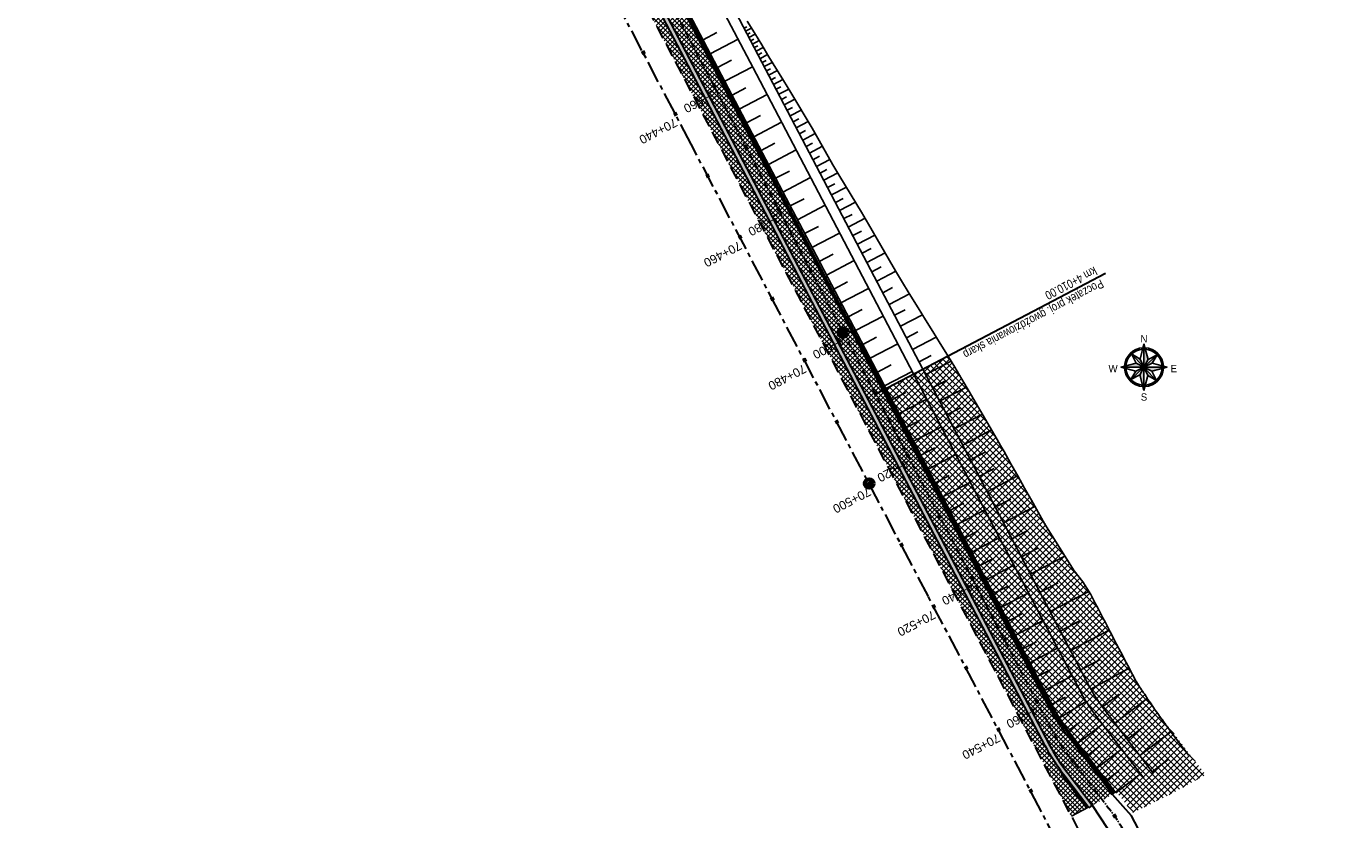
# Model space of a CAD drawing. Header units: metres. Extents: x 7529682 to 7533704, y 5721210 to 5727842.
# Tile 6 of 64: x 7531458 to 7531648, y 5724193 to 5724307. Entities that reach past the tile are written whole.
import ezdxf
from ezdxf.enums import TextEntityAlignment as Align

# ---------------------------------------------------------------- set-up
doc = ezdxf.new("R2010")
doc.units = ezdxf.units.M
doc.linetypes.add('CENTER', pattern=[50.8, 31.75, -6.35, 6.35, -6.35])
doc.linetypes.add('HIDDEN', pattern=[9.525, 6.35, -3.175])
for name, color, linetype in [('C-DROGI-SYTUACJA-ETYKIETY', 7, 'Continuous'), ('D-hatch-pobocza', 131, 'Continuous'), ('D-pobocza', 7, 'Continuous'), ('D-skarpa', 7, 'Continuous'), ('D-skarpa-kreskowanie', 7, 'Continuous')]:
    doc.layers.add(name, color=color, linetype=linetype)
for name, color, linetype, lineweight, true_color in [('D-bariery', 7, 'FENCELINE2', 30, 0xff0f0f), ('D-hatch-ciag-pieszo-rowerowy', 7, 'Continuous', 13, 0xff9f80), ('D-hatch-gwozdziowanie', 7, 'Continuous', 13, 0xffc824)]:
    doc.layers.add(name, color=color, linetype=linetype, lineweight=lineweight, true_color=true_color)
for name, color, linetype, lineweight in [('D-krawędzie', 7, 'Continuous', 30), ('D-obrzeża', 7, 'Continuous', 30), ('D-opisy', 7, 'Continuous', 30), ('D-oś', 10, 'CENTER', 30), ('D-ścieki', 7, 'Continuous', 30), ('PARSI', 252, 'Continuous', 13)]:
    doc.layers.add(name, color=color, linetype=linetype, lineweight=lineweight)
doc.layers.add('poprzeczki', color=7, linetype='Continuous', true_color=0x0000c7)
doc.styles.add('2mm08', font='arial.ttf', dxfattribs={"width": 0.8})
doc.styles.add('North Arrow Text', font='txt', dxfattribs={"height": 0.1})
doc.styles.get("Standard").update_dxf_attribs({"font": 'arial.ttf'})
doc.linetypes.add('FENCELINE2', pattern='A,6.35,-2.54,[132,ltypeshp.shx,S=2.54,R=0,X=-2.54,Y=0],-2.54,25.4', length=36.83)
pattern_1 = [(45, (0, 0), (-0.33675960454, 0.33675960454), []), (135, (0, 0), (-0.33675960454, -0.33675960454), [])]

# ---------------------------------------------------------------- blocks, each defined once
blk = doc.blocks.new('KRZYZ')
at = {"layer": 'PARSI'}
for p, q in [((5, 0), (-5, 0)), ((0, -5), (0, 5))]:
    blk.add_line(p, q, dxfattribs=at)
blk = doc.blocks.new('orientacja')
at = {"layer": 'D-opisy', "lineweight": 25}
h = blk.add_hatch(color=256, dxfattribs=at)
h.paths.add_polyline_path([(6529063.97, 5548109.12), (6529063.97, 5548093.21), (6529066.73, 5548098.47)])
h.paths.add_polyline_path([(6529072.97, 5548101.66), (6529063.97, 5548093.21), (6529069.55, 5548095.88)])
h.paths.add_polyline_path([(6529079.89, 5548093.21), (6529063.97, 5548093.21), (6529069.23, 5548090.45)])
h.paths.add_polyline_path([(6529063.97, 5548093.21), (6529066.65, 5548087.63), (6529072.42, 5548084.21)])
h.paths.add_polyline_path([(6529063.97, 5548093.21), (6529061.21, 5548087.94), (6529063.97, 5548077.29)])
h.paths.add_polyline_path([(6529063.97, 5548093.21), (6529058.4, 5548090.53), (6529054.98, 5548084.75)])
h.paths.add_polyline_path([(6529058.71, 5548095.97), (6529048.06, 5548093.21), (6529063.97, 5548093.21)])
h.paths.add_polyline_path([(6529061.29, 5548098.78), (6529055.52, 5548102.2), (6529063.97, 5548093.21)])
for points in [[(6529063.97, 5548093.21), (6529054.89, 5548102.87)], [(6529063.97, 5548109.12), (6529061.29, 5548098.78)], [(6529063.97, 5548109.12), (6529063.97, 5548077.29)], [(6529063.97, 5548109.12), (6529066.73, 5548098.47)], [(6529048.06, 5548093.21), (6529058.71, 5548095.97)], [(6529052.23, 5548099.36), (6529053.04, 5548098.94)], [(6529055.52, 5548102.2), (6529058.71, 5548095.97)], [(6529055.52, 5548102.2), (6529061.29, 5548098.78)], [(6529058.71, 5548095.97), (6529063.97, 5548093.21)], [(6529061.29, 5548098.78), (6529063.97, 5548093.21)], [(6529063.97, 5548093.21), (6529073.64, 5548102.28)], [(6529066.73, 5548098.47), (6529063.97, 5548093.21)], [(6529069.55, 5548095.88), (6529063.97, 5548093.21)], [(6529072.97, 5548101.66), (6529066.73, 5548098.47)], [(6529072.97, 5548101.66), (6529069.55, 5548095.88)], [(6529079.89, 5548093.21), (6529069.55, 5548095.88)], [(6529075.92, 5548098.95), (6529075.1, 5548098.55)], [(6529079.89, 5548093.21), (6529048.06, 5548093.21)], [(6529048.06, 5548093.21), (6529058.4, 5548090.53)], [(6529052.02, 5548087.46), (6529052.85, 5548087.86)], [(6529063.97, 5548093.21), (6529054.31, 5548084.13)], [(6529054.98, 5548084.75), (6529058.4, 5548090.53)], [(6529054.98, 5548084.75), (6529061.21, 5548087.94)], [(6529058.4, 5548090.53), (6529063.97, 5548093.21)], [(6529063.97, 5548093.21), (6529061.21, 5548087.94)], [(6529063.97, 5548077.29), (6529061.21, 5548087.94)], [(6529063.97, 5548093.21), (6529073.05, 5548083.54)], [(6529063.97, 5548093.21), (6529069.23, 5548090.45)], [(6529063.97, 5548093.21), (6529066.65, 5548087.63)], [(6529063.97, 5548077.29), (6529066.65, 5548087.63)], [(6529072.42, 5548084.21), (6529066.65, 5548087.63)], [(6529079.89, 5548093.21), (6529069.23, 5548090.45)], [(6529072.42, 5548084.21), (6529069.23, 5548090.45)], [(6529074.9, 5548087.47), (6529075.71, 5548087.05)], [(6529065.76, 5548080.99), (6529065.89, 5548080.09)], [(6529069.32, 5548082.08), (6529069.72, 5548081.26)]]:
    blk.add_lwpolyline(points, dxfattribs=at)
for radius, start, end in [(13.26, 92.99502, 177.00498), (12.34, 94.34345, 175.65655), (13.26, 2.99502, 87.00498), (12.34, 4.34345, 85.65655), (13.26, 182.99502, 267.00498), (12.34, 184.34345, 265.65655), (13.26, 272.99502, 357.00498), (12.34, 274.34345, 355.65655)]:
    blk.add_arc((6529063.97, 5548093.21), radius, start, end, dxfattribs=at)
at = {"layer": 'D-opisy', "lineweight": 25, "xscale": 0.6489600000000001, "yscale": 0.6489600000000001, "zscale": 0.6489600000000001, "rotation": 306.822681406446}
blk.add_blockref('KRZYZ', (6529063.97, 5548093.21), dxfattribs=at)
at = {"layer": 'D-opisy', "lineweight": 25, "style": 'North Arrow Text'}
for s, p in [('N', (6529063.97, 5548108.61)), ('W', (6529042.87, 5548088.29)), ('E', (6529084.28, 5548088.29)), ('S', (6529063.97, 5548068.88))]:
    blk.add_text(s, height=4.96, dxfattribs=at).set_placement(p, align=Align.BOTTOM_CENTER)
blk = doc.blocks.new('kilometraz')
at = {"linetype": 'ByBlock', "lineweight": -2}
blk.add_hatch(color=0, dxfattribs=at).paths.add_polyline_path([(0, -0.28125, 0.41421356), (0.28125, 0, 0.41421356), (0, 0.28125)])
at = {"color": 0, "linetype": 'ByBlock', "lineweight": -2}
blk.add_line((0, 0.28125), (0, -0.28125), dxfattribs=at)
blk.add_circle((0, 0), 0.28125, dxfattribs=at)
blk = doc.blocks.new('AeccTickLine')
at = {"color": 0, "linetype": 'ByBlock', "lineweight": -2}
blk.add_line((0, 1), (0, -1), dxfattribs=at)

msp = doc.modelspace()

# ---------------------------------------------------------------- hatches: boundary and pattern name
at = {"layer": 'D-hatch-ciag-pieszo-rowerowy'}
h = msp.add_hatch(dxfattribs=at)
h.set_pattern_fill('ANSI37', color=256, scale=0.15, style=0)
h.set_pattern_definition(pattern_1)
edge = h.paths.add_edge_path()
edge.add_line((7531514.42, 5724387.62), (7531511.98, 5724387.01))
edge.add_line((7531511.98, 5724387.01), (7531515.04, 5724377.85))
edge.add_arc((7531562.47, 5724393.69), 50, 198.4721, 207.6663)
edge.add_line((7531518.18, 5724370.48), (7531533.76, 5724340.76))
edge.add_line((7531533.76, 5724340.76), (7531559, 5724292.59))
edge.add_line((7531559, 5724292.59), (7531560.26, 5724290.18))
edge.add_line((7531560.26, 5724290.18), (7531563.06, 5724290.22))
edge.add_line((7531563.06, 5724290.22), (7531559.09, 5724297.8))
edge.add_line((7531559.09, 5724297.8), (7531533.85, 5724345.97))
edge.add_line((7531533.85, 5724345.97), (7531520.49, 5724371.45))
edge.add_arc((7531564.78, 5724394.67), 50, 198.4721, 207.6663, ccw=False)
edge.add_line((7531517.35, 5724378.82), (7531514.42, 5724387.62))
h = msp.add_hatch(dxfattribs=at)
h.set_pattern_fill('ANSI37', color=256, scale=0.15, style=0)
h.set_pattern_definition(pattern_1)
edge = h.paths.add_edge_path()
edge.add_line((7531611.85, 5724194.89), (7531614.79, 5724196.44))
edge.add_line((7531614.79, 5724196.44), (7531608.23, 5724205.01))
edge.add_arc((7531630.06, 5724221.73), 27.5, 207.7246, 217.4424, ccw=False)
edge.add_line((7531605.72, 5724208.93), (7531593.24, 5724232.69))
edge.add_line((7531593.24, 5724232.69), (7531571.71, 5724273.71))
edge.add_line((7531571.71, 5724273.71), (7531563.06, 5724290.22))
edge.add_line((7531563.06, 5724290.22), (7531560.26, 5724290.18))
edge.add_line((7531560.26, 5724290.18), (7531571.62, 5724268.51))
edge.add_line((7531571.62, 5724268.51), (7531593.15, 5724227.48))
edge.add_line((7531593.15, 5724227.48), (7531605.63, 5724203.72))
edge.add_arc((7531632.19, 5724217.68), 30, 207.7246, 217.4424)
edge.add_line((7531608.37, 5724199.44), (7531611.85, 5724194.89))
at = {"layer": 'D-hatch-gwozdziowanie'}
h = msp.add_hatch(dxfattribs=at)
h.set_pattern_fill('ANSI37', color=256, scale=0.2, style=0)
h.set_pattern_definition([(45, (0, 0), (-0.449012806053, 0.449012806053), []), (135, (0, 0), (-0.449012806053, -0.449012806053), [])])
h.paths.add_polyline_path([(7531593.98, 5724254.72), (7531591.08, 5724259.56), (7531582.16, 5724254.88), (7531586.45, 5724246.69), (7531590.82, 5724238.37), (7531594.88, 5724230.64), (7531599.23, 5724222.37), (7531603.59, 5724214.07), (7531606.78, 5724208.06), (7531607.58, 5724206.78), (7531609.24, 5724204.51), (7531617.71, 5724193.81), (7531622.98, 5724196.43), (7531628.18, 5724199.27), (7531620.5, 5724209.22), (7531618.49, 5724212.19), (7531616.98, 5724215), (7531614.57, 5724219.61), (7531611.35, 5724225.68), (7531610.49, 5724227.04), (7531609.26, 5724228.65), (7531606.08, 5724233.67), (7531600.64, 5724243.17), (7531595.33, 5724252.4)])
at = {"layer": 'D-hatch-pobocza'}
h = msp.add_hatch(dxfattribs=at)
h.set_pattern_fill('ANSI37', color=256, scale=0.15, style=0)
h.set_pattern_definition(pattern_1)
h.paths.add_polyline_path([(7531607.89, 5724199.07, -0.042427), (7531605.1, 5724203.44), (7531592.62, 5724227.2), (7531571.09, 5724268.23), (7531558.47, 5724292.31), (7531533.23, 5724340.48), (7531517.65, 5724370.2), (7531516.43, 5724369.56), (7531531.9, 5724339.93), (7531557.23, 5724291.66), (7531569.85, 5724267.58), (7531591.38, 5724226.55), (7531608.84, 5724193.31), (7531611.31, 5724194.61)])
at = {"layer": 'D-ścieki', "linetype": 'ByBlock', "true_color": 0x00cccc}
h = msp.add_hatch(color=132, dxfattribs=at)
edge = h.paths.add_edge_path()
edge.add_line((7531611.37, 5724194.53), (7531611.85, 5724194.89))
edge.add_line((7531611.85, 5724194.89), (7531608.37, 5724199.44))
edge.add_arc((7531632.19, 5724217.68), 30, 207.7246, 217.4424, ccw=False)
edge.add_line((7531605.63, 5724203.72), (7531593.15, 5724227.48))
edge.add_line((7531593.15, 5724227.48), (7531571.62, 5724268.51))
edge.add_line((7531571.62, 5724268.51), (7531559, 5724292.59))
edge.add_line((7531559, 5724292.59), (7531533.76, 5724340.76))
edge.add_line((7531533.76, 5724340.76), (7531518.18, 5724370.48))
edge.add_arc((7531562.47, 5724393.69), 50, 198.4721, 207.6663, ccw=False)
edge.add_line((7531515.04, 5724377.85), (7531511.28, 5724389.1))
edge.add_line((7531511.28, 5724389.1), (7531506.47, 5724397.34))
edge.add_line((7531506.47, 5724397.34), (7531505.95, 5724397.03))
edge.add_line((7531505.95, 5724397.03), (7531510.73, 5724388.85))
edge.add_line((7531510.73, 5724388.85), (7531514.47, 5724377.66))
edge.add_arc((7531562.47, 5724393.69), 50.6, 198.4721, 207.6663)
edge.add_line((7531517.65, 5724370.2), (7531533.23, 5724340.48))
edge.add_line((7531533.23, 5724340.48), (7531558.47, 5724292.31))
edge.add_line((7531558.47, 5724292.31), (7531571.09, 5724268.23))
edge.add_line((7531571.09, 5724268.23), (7531592.62, 5724227.2))
edge.add_line((7531592.62, 5724227.2), (7531605.1, 5724203.44))
edge.add_arc((7531632.19, 5724217.68), 30.6, 207.7246, 217.4424)
edge.add_line((7531607.89, 5724199.07), (7531611.37, 5724194.53))

# ---------------------------------------------------------------- linework, layer by layer
at = {"layer": 'D-bariery', "ltscale": 0.05, "flags": 128}
for points in [[(7531615.02, 5724196.55), (7531608.43, 5724205.16, -0.042427), (7531605.94, 5724209.05), (7531593.46, 5724232.8), (7531571.93, 5724273.83), (7531559.31, 5724297.91), (7531534.07, 5724346.08), (7531521.2, 5724370.64)], [(7531607.36, 5724199.49, -0.043067), (7531608.04, 5724198.55), (7531611.06, 5724194.48)]]:
    msp.add_lwpolyline(points, format="xyb", dxfattribs=at)
at = {"layer": 'D-krawędzie', "linetype": 'HIDDEN', "ltscale": 0.3, "flags": 128}
msp.add_lwpolyline([(7530572.01, 5726166.06), (7530599.74, 5726113.52), (7530641.56, 5726032.01), (7530660.96, 5725995.07), (7530689.13, 5725941.54), (7530707.34, 5725907.03), (7530725.26, 5725873.09), (7530743.97, 5725837.65), (7530770.53, 5725787.12), (7530787.86, 5725754.27), (7530809.9, 5725712.54), (7530824.74, 5725684.39), (7530840.86, 5725653.69), (7530860.68, 5725616.15), (7530865.28, 5725607.39), (7530878.05, 5725583.08), (7530918.17, 5725507.18), (7530950.16, 5725446.31), (7530993.42, 5725364.26), (7531022.77, 5725308.72), (7531053.81, 5725249.87), (7531081.17, 5725197.87), (7531103.9, 5725154.54), (7531128.12, 5725108.45), (7531149.3, 5725068.25), (7531167.38, 5725033.77), (7531197.16, 5724976.99), (7531228.15, 5724918.03), (7531253.15, 5724870.49), (7531286.8, 5724806.65), (7531306.74, 5724768.66), (7531335.09, 5724714.65), (7531357.32, 5724672.44), (7531373.64, 5724641.45), (7531392.16, 5724606), (7531418.48, 5724555.85), (7531439.73, 5724515.58), (7531476.36, 5724446.19), (7531491.8, 5724416.76), (7531531.9, 5724339.93), (7531557.23, 5724291.66), (7531569.85, 5724267.58), (7531591.38, 5724226.55), (7531610, 5724191.1), (7531616.88, 5724178), (7531629.98, 5724153.03), (7531641.01, 5724132.02), (7531664.91, 5724087.62), (7531677.64, 5724064.79), (7531683.11, 5724054.99), (7531686.75, 5724048.18), (7531695.45, 5724031.7), (7531703.75, 5724015.92), (7531709.21, 5724005.51), (7531719.39, 5723986.15), (7531726.3, 5723973), (7531732.74, 5723960.74), (7531735.13, 5723956.19)], dxfattribs=at)
at = {"layer": 'D-krawędzie', "color": 7, "linetype": 'ByBlock'}
for points in [[(7531644.77, 5724139.26), (7531643.8, 5724143.27), (7531640.72, 5724149.13), (7531632.8, 5724164.24), (7531627.34, 5724174.65), (7531621.82, 5724185.17), (7531617.52, 5724193.35), (7531616.32, 5724194.71), (7531614.79, 5724196.44)], [(7531611.85, 5724194.89), (7531614.07, 5724191.54), (7531615.43, 5724188.94), (7531617.87, 5724184.29), (7531620.7, 5724178.91), (7531624.33, 5724171.98), (7531628.19, 5724164.62), (7531632.48, 5724156.45), (7531634.64, 5724152.34), (7531637.15, 5724147.55), (7531640.35, 5724141.46), (7531641.12, 5724139.76), (7531642.01, 5724137.81)]]:
    msp.add_lwpolyline(points, dxfattribs=at)
at = {"layer": 'D-obrzeża'}
msp.add_lwpolyline([(7531614.79, 5724196.44), (7531608.23, 5724205.01, -0.042427), (7531605.72, 5724208.93), (7531593.24, 5724232.69), (7531571.71, 5724273.71), (7531559.09, 5724297.8), (7531533.85, 5724345.97), (7531520.49, 5724371.45, -0.040139), (7531517.35, 5724378.82), (7531511.97, 5724394.95, 0.040139), (7531508.83, 5724402.32), (7531499.31, 5724420.48), (7531486.38, 5724445.11)], format="xyb", dxfattribs=at)
at = {"layer": 'D-opisy'}
msp.add_line((7531580.63, 5724254.08), (7531613.76, 5724271.45), dxfattribs=at)
at = {"layer": 'D-oś', "ltscale": 0.03}
msp.add_lwpolyline([(7531474.82, 5724464.45), (7531498.2, 5724419.9), (7531507.67, 5724401.83), (7531507.67, 5724401.83), (7531507.67, 5724401.83, -0.040139), (7531510.81, 5724394.46), (7531516.2, 5724378.34, 0.040139), (7531519.34, 5724370.97), (7531605.62, 5724206.44, 0.042652), (7531608.37, 5724202.14), (7531614.26, 5724194.44, -0.042592), (7531617, 5724190.14)], format="xyb", dxfattribs=at)
at = {"layer": 'D-oś', "ltscale": 0.1}
msp.add_lwpolyline([(7531812.38, 5723798.62), (7531655.4, 5724097.9), (7531637.92, 5724130.38), (7531626.89, 5724151.4), (7531613.78, 5724176.37), (7531606.91, 5724189.47), (7531588.28, 5724224.92), (7531566.75, 5724265.95), (7531554.13, 5724290.03), (7531528.89, 5724338.21), (7531488.68, 5724414.9), (7531465.3, 5724459.45)], dxfattribs=at)
at = {"layer": 'D-pobocza'}
msp.add_lwpolyline([(7531615.24, 5724196.67), (7531608.63, 5724205.31, -0.042427), (7531606.16, 5724209.16), (7531593.68, 5724232.92), (7531572.16, 5724273.95), (7531559.53, 5724298.03), (7531534.3, 5724346.2), (7531520.94, 5724371.68, -0.040139), (7531517.83, 5724378.98), (7531512.43, 5724395.15, 0.040139), (7531509.29, 5724402.52), (7531499.75, 5724420.71), (7531486.84, 5724445.31)], format="xyb", dxfattribs=at)
msp.add_lwpolyline([(7531611.31, 5724194.61), (7531608.87, 5724193.33)], dxfattribs=at)
at = {"layer": 'D-skarpa', "linetype": 'Continuous'}
for points in [[(7531620.63, 5724199.5), (7531613.39, 5724208.96, -0.042427), (7531611.47, 5724211.96), (7531598.99, 5724235.71), (7531577.47, 5724276.73), (7531564.85, 5724300.81), (7531555.7, 5724318.27), (7531554.4, 5724317.52), (7531563.52, 5724300.12), (7531576.14, 5724276.04), (7531597.66, 5724235.01), (7531610.15, 5724211.26, 0.042427), (7531612.2, 5724208.05), (7531619.29, 5724198.79)], [(7531562.2, 5724307.76), (7531563.25, 5724306.05), (7531564.29, 5724304.33), (7531565.32, 5724302.62), (7531567.42, 5724299.21), (7531568.47, 5724297.49), (7531571.56, 5724292.32), (7531572.58, 5724290.57), (7531574.53, 5724287.08), (7531575.54, 5724285.39), (7531578.65, 5724280.23), (7531579.68, 5724278.5), (7531583.21, 5724272.39), (7531583.68, 5724271.57), (7531584.69, 5724269.87), (7531585.74, 5724268.18), (7531586.8, 5724266.47), (7531587.86, 5724264.77), (7531588.92, 5724263.06), (7531589.97, 5724261.35), (7531591.02, 5724259.65), (7531592.08, 5724257.93), (7531593.11, 5724256.2), (7531594.13, 5724254.46), (7531595.14, 5724252.73), (7531596.15, 5724251), (7531597.15, 5724249.27), (7531598.16, 5724247.53), (7531598.66, 5724246.66), (7531599.16, 5724245.79), (7531600.14, 5724244.04), (7531601.13, 5724242.3), (7531602.11, 5724240.55), (7531603.09, 5724238.81), (7531604.07, 5724237.06), (7531605.02, 5724235.35), (7531609.26, 5724228.65), (7531610.49, 5724227.04), (7531611.63, 5724225.24, -0.000631), (7531614.44, 5724219.86), (7531615.36, 5724218.09), (7531616.29, 5724216.32, -0.000392), (7531618.1, 5724212.87), (7531618.22, 5724212.65), (7531618.36, 5724212.42), (7531618.49, 5724212.19), (7531618.64, 5724211.96), (7531618.78, 5724211.74), (7531618.93, 5724211.52), (7531619.08, 5724211.3), (7531619.24, 5724211.08), (7531619.4, 5724210.86), (7531619.87, 5724210.13, 0.017209), (7531625.72, 5724202.12), (7531625.72, 5724202.12), (7531625.72, 5724202.12), (7531625.72, 5724202.12), (7531625.72, 5724202.12), (7531625.72, 5724202.12)]]:
    msp.add_lwpolyline(points, format="xyb", dxfattribs=at)
at = {"layer": 'D-skarpa-kreskowanie'}
for p, q in [((7531555.85, 5724305.06), (7531557.84, 5724306.1)), ((7531561.76, 5724306.71), (7531562.17, 5724306.93)), ((7531561.98, 5724306.28), (7531562.83, 5724306.73)), ((7531562.21, 5724305.84), (7531562.65, 5724306.07)), ((7531562.45, 5724305.39), (7531563.36, 5724305.86)), ((7531556.89, 5724303.06), (7531560.88, 5724305.15)), ((7531562.7, 5724304.92), (7531563.17, 5724305.16)), ((7531562.95, 5724304.43), (7531563.92, 5724304.94)), ((7531563.21, 5724303.93), (7531563.71, 5724304.19)), ((7531563.48, 5724303.42), (7531564.51, 5724303.96)), ((7531557.94, 5724301.07), (7531559.93, 5724302.11)), ((7531563.76, 5724302.89), (7531564.29, 5724303.17)), ((7531564.04, 5724302.34), (7531565.14, 5724302.92)), ((7531564.34, 5724301.78), (7531564.91, 5724302.07)), ((7531564.65, 5724301.19), (7531565.82, 5724301.81)), ((7531558.98, 5724299.08), (7531562.97, 5724301.16)), ((7531564.97, 5724300.59), (7531565.57, 5724300.9)), ((7531565.29, 5724299.96), (7531566.55, 5724300.62)), ((7531565.64, 5724299.31), (7531566.29, 5724299.65)), ((7531560.03, 5724297.08), (7531562.02, 5724298.13)), ((7531565.99, 5724298.63), (7531567.34, 5724299.34)), ((7531566.36, 5724297.93), (7531567.06, 5724298.3)), ((7531566.74, 5724297.21), (7531568.18, 5724297.97)), ((7531561.07, 5724295.09), (7531565.06, 5724297.18)), ((7531567.13, 5724296.46), (7531567.87, 5724296.85)), ((7531567.53, 5724295.69), (7531569.06, 5724296.5)), ((7531562.12, 5724293.1), (7531564.11, 5724294.14)), ((7531567.94, 5724294.91), (7531568.73, 5724295.32)), ((7531568.37, 5724294.09), (7531569.99, 5724294.94)), ((7531563.16, 5724291.11), (7531567.15, 5724293.19)), ((7531568.81, 5724293.26), (7531569.64, 5724293.7)), ((7531569.26, 5724292.4), (7531570.97, 5724293.3)), ((7531569.72, 5724291.52), (7531570.6, 5724291.98)), ((7531564.21, 5724289.11), (7531566.2, 5724290.16)), ((7531570.19, 5724290.62), (7531572, 5724291.56)), ((7531570.68, 5724289.69), (7531571.61, 5724290.18)), ((7531565.25, 5724287.12), (7531569.24, 5724289.21)), ((7531571.17, 5724288.75), (7531573.05, 5724289.73)), ((7531571.67, 5724287.8), (7531572.62, 5724288.3)), ((7531572.18, 5724286.83), (7531574.1, 5724287.84)), ((7531572.69, 5724285.85), (7531573.67, 5724286.37)), ((7531566.29, 5724285.13), (7531568.29, 5724286.17)), ((7531567.34, 5724283.13), (7531571.33, 5724285.22)), ((7531573.22, 5724284.84), (7531575.23, 5724285.9)), ((7531573.76, 5724283.81), (7531574.8, 5724284.35)), ((7531574.32, 5724282.73), (7531576.47, 5724283.86)), ((7531568.38, 5724281.14), (7531570.38, 5724282.19)), ((7531569.43, 5724279.15), (7531573.41, 5724281.24)), ((7531574.9, 5724281.63), (7531576.01, 5724282.21)), ((7531575.5, 5724280.49), (7531577.78, 5724281.69)), ((7531576.11, 5724279.32), (7531577.29, 5724279.93)), ((7531576.75, 5724278.11), (7531579.16, 5724279.38)), ((7531570.47, 5724277.16), (7531572.47, 5724278.2)), ((7531571.52, 5724275.16), (7531575.5, 5724277.25)), ((7531577.39, 5724276.88), (7531578.63, 5724277.52)), ((7531578.06, 5724275.62), (7531580.58, 5724276.94)), ((7531578.73, 5724274.33), (7531580.02, 5724275.01)), ((7531572.56, 5724273.17), (7531574.56, 5724274.22)), ((7531573.61, 5724271.18), (7531577.59, 5724273.27)), ((7531579.42, 5724273.02), (7531582.05, 5724274.4)), ((7531580.12, 5724271.68), (7531581.46, 5724272.38)), ((7531580.84, 5724270.31), (7531583.58, 5724271.74)), ((7531574.65, 5724269.19), (7531576.65, 5724270.23)), ((7531575.7, 5724267.19), (7531579.68, 5724269.28)), ((7531581.71, 5724268.65), (7531583.12, 5724269.39)), ((7531582.61, 5724266.94), (7531585.56, 5724268.48)), ((7531576.74, 5724265.2), (7531578.74, 5724266.25)), ((7531583.41, 5724265.41), (7531584.94, 5724266.21)), ((7531584.24, 5724263.82), (7531587.42, 5724265.49)), ((7531577.79, 5724263.21), (7531581.77, 5724265.3)), ((7531578.83, 5724261.22), (7531580.83, 5724262.26)), ((7531585.11, 5724262.18), (7531586.75, 5724263.04)), ((7531586, 5724260.47), (7531589.41, 5724262.26)), ((7531579.88, 5724259.22), (7531583.86, 5724261.31)), ((7531580.93, 5724257.23), (7531582.92, 5724258.28)), ((7531586.93, 5724258.71), (7531588.69, 5724259.63)), ((7531587.89, 5724256.88), (7531591.55, 5724258.8)), ((7531581.97, 5724255.24), (7531585.96, 5724257.33)), ((7531588.88, 5724254.99), (7531590.76, 5724255.98)), ((7531583.02, 5724253.25), (7531585.01, 5724254.29)), ((7531589.89, 5724253.05), (7531593.76, 5724255.08)), ((7531584.06, 5724251.25), (7531588.05, 5724253.34)), ((7531590.93, 5724251.07), (7531592.91, 5724252.11)), ((7531585.11, 5724249.26), (7531587.1, 5724250.31)), ((7531591.99, 5724249.05), (7531596.05, 5724251.17)), ((7531586.15, 5724247.27), (7531590.14, 5724249.36)), ((7531593.21, 5724246.73), (7531597.36, 5724248.91)), ((7531598.69, 5724246.6), (7531598.69, 5724246.6)), ((7531587.2, 5724245.28), (7531589.19, 5724246.32)), ((7531588.24, 5724243.28), (7531592.23, 5724245.37)), ((7531594.32, 5724244.61), (7531596.44, 5724245.72)), ((7531595.58, 5724242.21), (7531597.74, 5724243.34)), ((7531589.29, 5724241.29), (7531591.28, 5724242.34)), ((7531590.33, 5724239.3), (7531594.32, 5724241.39)), ((7531596.73, 5724240.02), (7531601.12, 5724242.32)), ((7531597.9, 5724237.79), (7531600.12, 5724238.96)), ((7531591.38, 5724237.31), (7531593.37, 5724238.35)), ((7531592.42, 5724235.31), (7531596.41, 5724237.4)), ((7531599.08, 5724235.54), (7531603.59, 5724237.91)), ((7531604.99, 5724235.41), (7531604.98, 5724235.41)), ((7531593.47, 5724233.32), (7531595.46, 5724234.37)), ((7531594.51, 5724231.33), (7531598.5, 5724233.42)), ((7531600.28, 5724233.25), (7531602.57, 5724234.45)), ((7531601.66, 5724230.63), (7531604.04, 5724231.88)), ((7531595.56, 5724229.34), (7531597.55, 5724230.38)), ((7531596.61, 5724227.35), (7531600.59, 5724229.44)), ((7531602.97, 5724228.15), (7531607.93, 5724230.75)), ((7531597.65, 5724225.35), (7531599.65, 5724226.4)), ((7531604.34, 5724225.54), (7531606.94, 5724226.91)), ((7531605.79, 5724222.76), (7531611.35, 5724225.68)), ((7531598.7, 5724223.36), (7531602.69, 5724225.46)), ((7531599.75, 5724221.37), (7531601.74, 5724222.42)), ((7531600.8, 5724219.38), (7531604.78, 5724221.47)), ((7531607.26, 5724219.97), (7531610.05, 5724221.44)), ((7531608.73, 5724217.18), (7531614.31, 5724220.11)), ((7531601.84, 5724217.39), (7531603.83, 5724218.43)), ((7531602.89, 5724215.4), (7531606.87, 5724217.49)), ((7531603.94, 5724213.4), (7531605.93, 5724214.45)), ((7531610.19, 5724214.4), (7531612.98, 5724215.86)), ((7531611.66, 5724211.62), (7531617.17, 5724214.64)), ((7531604.98, 5724211.41), (7531608.97, 5724213.51)), ((7531606.03, 5724209.42), (7531608.02, 5724210.47)), ((7531613.31, 5724209.06), (7531615.74, 5724210.9)), ((7531607.14, 5724207.46), (7531610.96, 5724209.84)), ((7531615.11, 5724206.71), (7531619.77, 5724210.28)), ((7531608.4, 5724205.6), (7531610.21, 5724206.95)), ((7531609.77, 5724203.82), (7531613.34, 5724206.55)), ((7531616.9, 5724204.37), (7531619.24, 5724206.16)), ((7531618.69, 5724202.04), (7531623.17, 5724205.47)), ((7531611.14, 5724202.03), (7531612.92, 5724203.4)), ((7531612.51, 5724200.24), (7531616.08, 5724202.98)), ((7531625.29, 5724203.07), (7531625.29, 5724203.07)), ((7531620.47, 5724199.72), (7531622.79, 5724201.5)), ((7531613.87, 5724198.46), (7531615.66, 5724199.83)), ((7531615.24, 5724196.67), (7531618.82, 5724199.41))]:
    msp.add_line(p, q, dxfattribs=at)
at = {"layer": 'D-ścieki'}
msp.add_lwpolyline([(7531611.37, 5724194.53), (7531607.89, 5724199.07, -0.042427), (7531605.1, 5724203.44), (7531592.62, 5724227.2), (7531571.09, 5724268.23), (7531558.47, 5724292.31), (7531533.23, 5724340.48), (7531517.65, 5724370.2, -0.040139), (7531514.47, 5724377.66), (7531510.73, 5724388.85), (7531505.95, 5724397.03), (7531506.47, 5724397.34), (7531511.28, 5724389.1), (7531515.04, 5724377.85, 0.040139), (7531518.18, 5724370.48), (7531533.76, 5724340.76), (7531559, 5724292.59), (7531571.62, 5724268.51), (7531593.15, 5724227.48), (7531605.63, 5724203.72, 0.042427), (7531608.37, 5724199.44), (7531611.85, 5724194.89)], format="xyb", close=True, dxfattribs=at)

# ---------------------------------------------------------------- block references
at = {"layer": 'C-DROGI-SYTUACJA-ETYKIETY', "color": 7, "linetype": 'Continuous', "lineweight": 60, "xscale": 0.25, "yscale": 0.25, "zscale": 0.25}
for p, rotation in [((7531547.23, 5724303.19), 297.6483493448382), ((7531551.87, 5724294.33), 297.6483493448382), ((7531556.52, 5724285.48), 297.6661077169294), ((7531561.16, 5724276.62), 297.6661077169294), ((7531565.8, 5724267.76), 297.6661077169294), ((7531570.45, 5724258.91), 297.6813614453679), ((7531575.09, 5724250.05), 297.6813614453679), ((7531584.38, 5724232.34), 297.6813614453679), ((7531589.03, 5724223.49), 297.7245930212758), ((7531593.68, 5724214.63), 297.7245930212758), ((7531598.34, 5724205.78), 297.7245930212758), ((7531602.99, 5724196.93), 297.7245930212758)]:
    msp.add_blockref('AeccTickLine', p, dxfattribs=dict(at, rotation=rotation))
at = {"layer": 'C-DROGI-SYTUACJA-ETYKIETY', "color": 10, "linetype": 'Continuous', "lineweight": 60, "xscale": 2.249999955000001, "yscale": 2.249999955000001, "zscale": 2.249999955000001, "rotation": 297.6813614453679}
msp.add_blockref('kilometraz', (7531579.74, 5724241.2), dxfattribs=at)
at = {"layer": 'D-opisy', "xscale": 0.2109375, "yscale": 0.2109375, "zscale": 0.2109375}
msp.add_blockref('orientacja', (6154394.87, 4553957.03), dxfattribs=at)
at = {"layer": 'poprzeczki', "color": 7, "linetype": 'Continuous', "lineweight": 60, "xscale": 0.25, "yscale": 0.25, "zscale": 0.25}
for p, rotation in [((7531557.41, 5724298.36), 297.6730978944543), ((7531562.06, 5724289.51), 297.6730978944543), ((7531566.7, 5724280.65), 297.6730978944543), ((7531571.35, 5724271.79), 297.6730978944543), ((7531580.63, 5724254.08), 297.6730978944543), ((7531585.28, 5724245.23), 297.6730978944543), ((7531589.92, 5724236.37), 297.6730978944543), ((7531594.57, 5724227.51), 297.6730978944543), ((7531599.21, 5724218.66), 297.6730978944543), ((7531603.85, 5724209.8), 297.6730978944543), ((7531609.03, 5724201.27), 307.4423922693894), ((7531615.08, 5724193.31), 304.76387274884)]:
    msp.add_blockref('AeccTickLine', p, dxfattribs=dict(at, rotation=rotation))
at = {"layer": 'poprzeczki', "color": 10, "linetype": 'Continuous', "lineweight": 60, "xscale": 2.249999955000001, "yscale": 2.249999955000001, "zscale": 2.249999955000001, "rotation": 297.6730978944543}
msp.add_blockref('kilometraz', (7531575.99, 5724262.94), dxfattribs=at)

# ---------------------------------------------------------------- texts
at = {"layer": 'C-DROGI-SYTUACJA-ETYKIETY', "color": 7}
for s, rotation, p in [('3+960', 207.6731, (7531557.25, 5724297.86)), ('70+440', 207.6483, (7531551.72, 5724293.83)), ('3+980', 207.6731, (7531566.54, 5724280.14)), ('70+460', 207.6661, (7531561, 5724276.11)), ('4+000', 207.6731, (7531575.83, 5724262.43)), ('70+480', 207.6814, (7531570.29, 5724258.4)), ('4+020', 207.6731, (7531585.12, 5724244.72)), ('70+500', 207.6814, (7531579.58, 5724240.69)), ('4+040', 207.6731, (7531594.41, 5724227.01)), ('70+520', 207.7246, (7531588.87, 5724222.98)), ('4+060', 207.6731, (7531603.7, 5724209.29)), ('70+540', 207.7246, (7531598.18, 5724205.27))]:
    msp.add_text(s, height=1.25, rotation=rotation, dxfattribs=at).set_placement(p)
at = {"layer": 'D-opisy', "insert": (7531612.88, 5724270.99), "char_height": 1.25, "attachment_point": 4, "rotation": 207.6731, "style": '2mm08'}
msp.add_mtext('Początek proj. gwoździowania skarp\\Pkm 4+010.00', dxfattribs=at)

doc.saveas('drawing.dxf')
